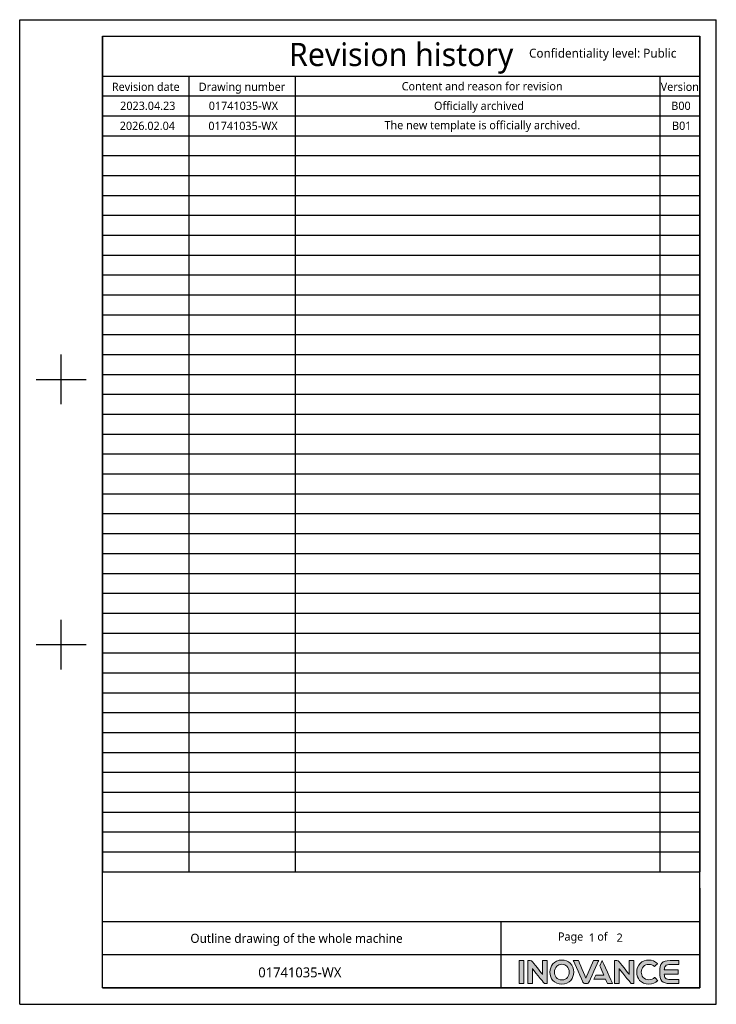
# Model space of a CAD drawing. Header units: millimetres. Extents: x 5828 to 6704, y 123 to 421.
# Tile 2 of 145: x 6055 to 6265, y 123 to 420. Entities that reach past the tile are written whole.
import ezdxf
from ezdxf.enums import TextEntityAlignment as Align

# ---------------------------------------------------------------- set-up
doc = ezdxf.new("R2010")
doc.units = ezdxf.units.MM
doc.layers.add('logo-蓝色', color=7, linetype='Continuous', true_color=0x008ccf)
doc.layers.add('尺寸标注', color=7, linetype='Continuous')
doc.layers.add('模板', color=7, linetype='Continuous')
doc.styles.add('微软雅黑', font='msyh.ttc', dxfattribs={"height": 1.5})

# ---------------------------------------------------------------- blocks, each defined once
blk = doc.blocks.new('变更页')
for p, q in [((5973.66, 420.22), (6183.66, 420.22)), ((5973.66, 123.22), (5973.66, 420.22)), ((6183.66, 123.22), (6183.66, 420.22)), ((5998.66, 415.22), (6178.66, 415.22)), ((5998.66, 128.22), (5998.66, 415.22)), ((5998.66, 415.22), (5998.66, 163.22)), ((5998.66, 415.22), (6178.66, 415.22)), ((6178.66, 128.22), (6178.66, 415.22)), ((6178.66, 415.22), (6178.66, 163.22)), ((5998.66, 403.22), (6178.66, 403.22)), ((5998.66, 397.22), (6178.66, 397.22)), ((5986.16, 304.22), (5986.16, 319.22)), ((5978.66, 311.72), (5993.66, 311.72)), ((5986.16, 224.22), (5986.16, 239.22)), ((5978.66, 231.72), (5993.66, 231.72)), ((6178.66, 158.22), (6178.66, 128.22)), ((6118.66, 138.22), (6178.66, 138.22)), ((5998.66, 128.22), (6178.66, 128.22)), ((5998.66, 128.22), (6178.66, 128.22)), ((5973.66, 123.22), (6183.66, 123.22))]:
    blk.add_line(p, q)
at = {"color": 2}
for p, q in [((6024.66, 403.22), (6024.66, 163.22)), ((6056.66, 403.22), (6056.66, 163.22)), ((6166.66, 403.22), (6166.66, 163.22)), ((5998.66, 391.22), (6178.66, 391.22)), ((5998.66, 385.22), (6178.66, 385.22)), ((5998.66, 379.22), (6178.66, 379.22)), ((5998.66, 373.22), (6178.66, 373.22)), ((5998.66, 367.22), (6178.66, 367.22)), ((5998.66, 361.22), (6178.66, 361.22)), ((5998.66, 355.22), (6178.66, 355.22)), ((5998.66, 349.22), (6178.66, 349.22)), ((5998.66, 343.22), (6178.66, 343.22)), ((5998.66, 337.22), (6178.66, 337.22)), ((5998.66, 331.22), (6178.66, 331.22)), ((5998.66, 325.22), (6178.66, 325.22)), ((5998.66, 319.22), (6178.66, 319.22)), ((5998.66, 313.22), (6178.66, 313.22)), ((5998.66, 307.22), (6178.66, 307.22)), ((5998.66, 301.22), (6178.66, 301.22)), ((5998.66, 295.22), (6178.66, 295.22)), ((5998.66, 289.22), (6178.66, 289.22)), ((5998.66, 283.22), (6178.66, 283.22)), ((5998.66, 277.22), (6178.66, 277.22)), ((5998.66, 271.22), (6178.66, 271.22)), ((5998.66, 265.22), (6178.66, 265.22)), ((5998.66, 259.22), (6178.66, 259.22)), ((5998.66, 253.22), (6178.66, 253.22)), ((5998.66, 247.22), (6178.66, 247.22)), ((5998.66, 241.22), (6178.66, 241.22)), ((5998.66, 235.22), (6178.66, 235.22)), ((5998.66, 229.22), (6178.66, 229.22)), ((5998.66, 223.22), (6178.66, 223.22)), ((5998.66, 217.22), (6178.66, 217.22)), ((5998.66, 211.22), (6178.66, 211.22)), ((5998.66, 205.22), (6178.66, 205.22)), ((5998.66, 199.22), (6178.66, 199.22)), ((5998.66, 193.22), (6178.66, 193.22)), ((5998.66, 187.22), (6178.66, 187.22)), ((5998.66, 181.22), (6178.66, 181.22)), ((5998.66, 175.22), (6178.66, 175.22)), ((5998.66, 169.22), (6178.66, 169.22)), ((5998.66, 163.22), (6178.66, 163.22))]:
    blk.add_line(p, q, dxfattribs=at)
at = {"color": 2, "linetype": 'Continuous'}
for p, q in [((5998.66, 148.22), (6178.66, 148.22)), ((5998.66, 138.22), (6118.66, 138.22)), ((6058.66, 128.22), (6076.66, 128.22)), ((6076.66, 128.22), (6118.66, 128.22)), ((6133.66, 128.22), (6178.66, 128.22))]:
    blk.add_line(p, q, dxfattribs=at)
at = {"linetype": 'Continuous'}
for p, q in [((6118.66, 148.22), (6118.66, 138.22)), ((6118.66, 138.22), (6118.66, 128.22))]:
    blk.add_line(p, q, dxfattribs=at)
at = {"color": 7, "linetype": 'Continuous'}
blk.add_line((6178.66, 128.22), (5998.66, 128.22), dxfattribs=at)
at = {"color": 2, "style": '微软雅黑'}
for s, height, p in [('Revision history', 7, (6088.66, 406.24)), ('Revision date', 2.5, (6011.66, 398.74)), ('Drawing number', 2.5, (6040.66, 398.74)), ('Version', 2.5, (6172.66, 398.74))]:
    blk.add_text(s, height=height, dxfattribs=at).set_placement(p, align=Align.CENTER)
at = {"style": '微软雅黑'}
for s, height, p in [('Confidentiality level: Public', 2.7076, (6127.21, 408.77)), ('Outline drawing of the whole machine', 2.7336, (6025.1, 141.76))]:
    blk.add_text(s, height=height, dxfattribs=at).set_placement(p)
at = {"color": 2, "style": '微软雅黑'}
for s, p in [('Content and reason for revision', (6113.07, 400.22)), ('Page     of    ', (6145.09, 143.34))]:
    blk.add_text(s, height=2.5, dxfattribs=at).set_placement(p, align=Align.MIDDLE)
at = {"linetype": 'Continuous', "lineweight": 0, "ltscale": 0.3, "style": '微软雅黑'}
for tag, p in [('当前页', (6146.12, 143.34)), ('总页数', (6154.52, 143.34))]:
    blk.add_attdef(tag, text='', height=2.5, dxfattribs=at).set_placement(p, align=Align.MIDDLE)
at = {"ltscale": 0.3, "style": '微软雅黑'}
blk.add_attdef('编码', text='', height=3, dxfattribs=at).set_placement((6058.11, 132.85), align=Align.MIDDLE)

msp = doc.modelspace()

# ---------------------------------------------------------------- hatches: boundary and pattern name
at = {"layer": 'logo-蓝色'}
h = msp.add_hatch(color=256, dxfattribs=at)
h.dxf.hatch_style = 1
edge = h.paths.add_edge_path()
edge.add_spline(control_points=[(6205.5917, 129.4734), (6205.5917, 129.4734), (6206.9654, 129.4734), (6206.9654, 129.4734), (6206.9654, 129.4734), (6206.9654, 129.4734), (6206.9654, 136.4307), (6206.9654, 136.4307), (6206.9654, 136.4307), (6206.9654, 136.4307), (6205.5917, 136.4307), (6205.5917, 136.4307), (6205.5917, 136.4307), (6205.5917, 136.4307), (6205.5917, 129.4734), (6205.5917, 129.4734)], knot_values=[0, 0, 0, 0, 0.25, 0.25, 0.25, 0.25000001, 0.5, 0.5, 0.5, 0.50000001, 0.75, 0.75, 0.75, 0.75000001, 1, 1, 1, 1], degree=3, periodic=1)
h = msp.add_hatch(color=256, dxfattribs=at)
h.dxf.hatch_style = 1
edge = h.paths.add_edge_path()
edge.add_spline(control_points=[(6212.6121, 136.4364), (6212.6121, 136.4364), (6212.6121, 132.2482), (6212.6121, 132.2482), (6212.6121, 132.2482), (6212.6121, 132.2482), (6209.5419, 136.1307), (6209.5419, 136.1307), (6209.5419, 136.1307), (6209.4038, 136.3104), (6209.188, 136.4253), (6208.9454, 136.4253), (6208.9454, 136.4253), (6208.9454, 136.4253), (6208.1933, 136.4253), (6208.1933, 136.4253), (6208.1933, 136.4253), (6208.1933, 136.4253), (6208.1933, 129.4661), (6208.1933, 129.4661), (6208.1933, 129.4661), (6208.1933, 129.4661), (6209.5761, 129.4661), (6209.5761, 129.4661), (6209.5761, 129.4661), (6209.5761, 129.4661), (6209.5761, 134.0172), (6209.5761, 134.0172), (6209.5761, 134.0172), (6209.5761, 134.0172), (6213.0206, 129.6791), (6213.0206, 129.6791), (6213.0206, 129.6791), (6213.1205, 129.5494), (6213.2762, 129.4661), (6213.4503, 129.4661), (6213.4503, 129.4661), (6213.4503, 129.4661), (6213.9948, 129.4661), (6213.9948, 129.4661), (6213.9948, 129.4661), (6213.9948, 129.4661), (6213.9948, 136.4364), (6213.9948, 136.4364), (6213.9948, 136.4364), (6213.9948, 136.4364), (6212.6121, 136.4364), (6212.6121, 136.4364)], knot_values=[0, 0, 0, 0, 0.08333333, 0.08333333, 0.08333333, 0.08333334, 0.16666667, 0.16666667, 0.16666667, 0.16666668, 0.25, 0.25, 0.25, 0.25000001, 0.33333333, 0.33333333, 0.33333333, 0.33333334, 0.41666667, 0.41666667, 0.41666667, 0.41666668, 0.5, 0.5, 0.5, 0.50000001, 0.58333333, 0.58333333, 0.58333333, 0.58333334, 0.66666667, 0.66666667, 0.66666667, 0.66666668, 0.75, 0.75, 0.75, 0.75000001, 0.83333333, 0.83333333, 0.83333333, 0.83333334, 0.91666667, 0.91666667, 0.91666667, 0.91666668, 1, 1, 1, 1], degree=3, periodic=1)
h = msp.add_hatch(color=256, dxfattribs=at)
h.dxf.hatch_style = 1
edge = h.paths.add_edge_path(flags=16)
edge.add_spline(control_points=[(6216.903, 134.7062), (6217.2967, 135.11), (6217.8236, 135.3119), (6218.4665, 135.3119), (6218.4665, 135.3119), (6219.1044, 135.3119), (6219.6261, 135.1119), (6220.0139, 134.7173), (6220.0139, 134.7173), (6220.4429, 134.2803), (6220.6809, 133.6188), (6220.6707, 132.904), (6220.6707, 132.904), (6220.6503, 131.7889), (6220.0612, 130.5997), (6218.4665, 130.5997), (6218.4665, 130.5997), (6216.8788, 130.5997), (6216.2806, 131.785), (6216.251, 132.8929), (6216.251, 132.8929), (6216.2333, 133.6004), (6216.4705, 134.2618), (6216.903, 134.7062)], knot_values=[0, 0, 0, 0, 0.16666667, 0.16666667, 0.16666667, 0.16666668, 0.33333333, 0.33333333, 0.33333333, 0.33333334, 0.5, 0.5, 0.5, 0.50000001, 0.66666667, 0.66666667, 0.66666667, 0.66666668, 0.83333333, 0.83333333, 0.83333333, 0.83333334, 1, 1, 1, 1], degree=3, periodic=0)
edge = h.paths.add_edge_path()
edge.add_spline(control_points=[(6218.4665, 136.5771), (6216.0065, 136.5771), (6214.8886, 134.6785), (6214.8886, 132.9112), (6214.8886, 132.9112), (6214.8886, 131.952), (6215.1989, 131.0739), (6215.7611, 130.4347), (6215.7611, 130.4347), (6216.3991, 129.7087), (6217.3366, 129.3253), (6218.4665, 129.3253), (6218.4665, 129.3253), (6219.589, 129.3253), (6220.5225, 129.7142), (6221.1608, 130.4495), (6221.1608, 130.4495), (6221.7126, 131.0907), (6222.0237, 131.9684), (6222.034, 132.9206), (6222.034, 132.9206), (6222.0441, 133.9469), (6221.6719, 134.9194), (6221.0095, 135.5881), (6221.0095, 135.5881), (6220.3698, 136.2362), (6219.489, 136.5771), (6218.4665, 136.5771)], knot_values=[0, 0, 0, 0, 0.14285714, 0.14285714, 0.14285714, 0.14285715, 0.28571429, 0.28571429, 0.28571429, 0.2857143, 0.42857143, 0.42857143, 0.42857143, 0.42857144, 0.57142857, 0.57142857, 0.57142857, 0.57142858, 0.71428571, 0.71428571, 0.71428571, 0.71428572, 0.85714286, 0.85714286, 0.85714286, 0.85714287, 1, 1, 1, 1], degree=3, periodic=0)
h = msp.add_hatch(color=256, dxfattribs=at)
h.dxf.hatch_style = 1
edge = h.paths.add_edge_path()
edge.add_spline(control_points=[(6228.0142, 136.4308), (6228.0142, 136.4308), (6225.7397, 131.1127), (6225.7397, 131.1127), (6225.7397, 131.1127), (6225.7397, 131.1127), (6223.4649, 136.4308), (6223.4649, 136.4308), (6223.4649, 136.4308), (6223.4649, 136.4308), (6221.9173, 136.4308), (6221.9173, 136.4308), (6221.9173, 136.4308), (6221.9173, 136.4308), (6224.8385, 129.9181), (6224.8385, 129.9181), (6224.8385, 129.9181), (6224.9551, 129.6568), (6225.2172, 129.4735), (6225.5228, 129.4735), (6225.5228, 129.4735), (6225.5228, 129.4735), (6225.5274, 129.4735), (6225.5274, 129.4735), (6225.5274, 129.4735), (6225.5274, 129.4735), (6225.9498, 129.4735), (6225.9498, 129.4735), (6225.9498, 129.4735), (6225.9498, 129.4735), (6225.9563, 129.4735), (6225.9563, 129.4735), (6225.9563, 129.4735), (6226.2601, 129.4735), (6226.5222, 129.6568), (6226.6389, 129.9162), (6226.6389, 129.9162), (6226.6389, 129.9162), (6229.5618, 136.4308), (6229.5618, 136.4308), (6229.5618, 136.4308), (6229.5618, 136.4308), (6228.0142, 136.4308), (6228.0142, 136.4308)], knot_values=[0, 0, 0, 0, 0.09090909, 0.09090909, 0.09090909, 0.0909091, 0.18181818, 0.18181818, 0.18181818, 0.18181819, 0.27272727, 0.27272727, 0.27272727, 0.27272728, 0.36363636, 0.36363636, 0.36363636, 0.36363637, 0.45454545, 0.45454545, 0.45454545, 0.45454546, 0.54545455, 0.54545455, 0.54545455, 0.54545456, 0.63636364, 0.63636364, 0.63636364, 0.63636365, 0.72727273, 0.72727273, 0.72727273, 0.72727274, 0.81818182, 0.81818182, 0.81818182, 0.81818183, 0.90909091, 0.90909091, 0.90909091, 0.90909092, 1, 1, 1, 1], degree=3, periodic=1)
h = msp.add_hatch(color=256, dxfattribs=at)
h.dxf.hatch_style = 1
edge = h.paths.add_edge_path()
edge.add_spline(control_points=[(6230.6326, 136.4308), (6230.6326, 136.4308), (6229.9092, 134.8137), (6229.9092, 134.8137), (6229.9092, 134.8137), (6229.9092, 134.8137), (6231.1086, 132.0629), (6231.1086, 132.0629), (6231.1086, 132.0629), (6231.1086, 132.0629), (6228.6756, 132.0629), (6228.6756, 132.0629), (6228.6756, 132.0629), (6228.6756, 132.0629), (6228.093, 130.7683), (6228.093, 130.7683), (6228.093, 130.7683), (6228.093, 130.7683), (6231.6661, 130.7683), (6231.6661, 130.7683), (6231.6661, 130.7683), (6231.6661, 130.7683), (6232.2459, 129.4735), (6232.2459, 129.4735), (6232.2459, 129.4735), (6232.2459, 129.4735), (6233.7547, 129.4735), (6233.7547, 129.4735), (6233.7547, 129.4735), (6233.7547, 129.4735), (6230.6326, 136.4308), (6230.6326, 136.4308)], knot_values=[0, 0, 0, 0, 0.125, 0.125, 0.125, 0.12500001, 0.25, 0.25, 0.25, 0.25000001, 0.375, 0.375, 0.375, 0.37500001, 0.5, 0.5, 0.5, 0.50000001, 0.625, 0.625, 0.625, 0.62500001, 0.75, 0.75, 0.75, 0.75000001, 0.875, 0.875, 0.875, 0.87500001, 1, 1, 1, 1], degree=3, periodic=1)
h = msp.add_hatch(color=256, dxfattribs=at)
h.dxf.hatch_style = 1
edge = h.paths.add_edge_path()
edge.add_spline(control_points=[(6238.7494, 136.4364), (6238.7494, 136.4364), (6238.7494, 132.2482), (6238.7494, 132.2482), (6238.7494, 132.2482), (6238.7494, 132.2482), (6235.6782, 136.1307), (6235.6782, 136.1307), (6235.6782, 136.1307), (6235.5412, 136.3104), (6235.3254, 136.4253), (6235.0818, 136.4253), (6235.0818, 136.4253), (6235.0818, 136.4253), (6234.3317, 136.4253), (6234.3317, 136.4253), (6234.3317, 136.4253), (6234.3317, 136.4253), (6234.3317, 129.4661), (6234.3317, 129.4661), (6234.3317, 129.4661), (6234.3317, 129.4661), (6235.7153, 129.4661), (6235.7153, 129.4661), (6235.7153, 129.4661), (6235.7153, 129.4661), (6235.7153, 134.0172), (6235.7153, 134.0172), (6235.7153, 134.0172), (6235.7153, 134.0172), (6239.1597, 129.6791), (6239.1597, 129.6791), (6239.1597, 129.6791), (6239.2597, 129.5494), (6239.4154, 129.4661), (6239.5884, 129.4661), (6239.5884, 129.4661), (6239.5884, 129.4661), (6240.132, 129.4661), (6240.132, 129.4661), (6240.132, 129.4661), (6240.132, 129.4661), (6240.132, 136.4364), (6240.132, 136.4364), (6240.132, 136.4364), (6240.132, 136.4364), (6238.7494, 136.4364), (6238.7494, 136.4364)], knot_values=[0, 0, 0, 0, 0.08333333, 0.08333333, 0.08333333, 0.08333334, 0.16666667, 0.16666667, 0.16666667, 0.16666668, 0.25, 0.25, 0.25, 0.25000001, 0.33333333, 0.33333333, 0.33333333, 0.33333334, 0.41666667, 0.41666667, 0.41666667, 0.41666668, 0.5, 0.5, 0.5, 0.50000001, 0.58333333, 0.58333333, 0.58333333, 0.58333334, 0.66666667, 0.66666667, 0.66666667, 0.66666668, 0.75, 0.75, 0.75, 0.75000001, 0.83333333, 0.83333333, 0.83333333, 0.83333334, 0.91666667, 0.91666667, 0.91666667, 0.91666668, 1, 1, 1, 1], degree=3, periodic=1)
h = msp.add_hatch(color=256, dxfattribs=at)
h.dxf.hatch_style = 1
edge = h.paths.add_edge_path()
edge.add_spline(control_points=[(6246.418, 131.3129), (6245.9976, 130.8904), (6245.3464, 130.6294), (6244.7212, 130.6294), (6244.7212, 130.6294), (6243.0246, 130.6294), (6242.4077, 131.8073), (6242.3986, 132.9132), (6242.3986, 132.9132), (6242.394, 133.5765), (6242.6302, 134.1969), (6243.0506, 134.6229), (6243.0506, 134.6229), (6243.4618, 135.0359), (6244.0388, 135.2546), (6244.7212, 135.2546), (6244.7212, 135.2546), (6245.352, 135.2546), (6245.9309, 135.0286), (6246.3504, 134.6173), (6246.3504, 134.6173), (6246.3504, 134.6173), (6246.3782, 134.5896), (6246.3782, 134.5896), (6246.3782, 134.5896), (6246.3782, 134.5896), (6247.3062, 135.4842), (6247.3062, 135.4842), (6247.3062, 135.4842), (6247.3062, 135.4842), (6247.2747, 135.5156), (6247.2747, 135.5156), (6247.2747, 135.5156), (6246.5691, 136.2104), (6245.6873, 136.5771), (6244.7212, 136.5771), (6244.7212, 136.5771), (6243.6424, 136.5771), (6242.7246, 136.229), (6242.0643, 135.5695), (6242.0643, 135.5695), (6241.4065, 134.9026), (6241.0306, 133.9376), (6241.0352, 132.9114), (6241.0352, 132.9114), (6241.0407, 131.948), (6241.3521, 131.072), (6241.915, 130.4421), (6241.915, 130.4421), (6242.5652, 129.7105), (6243.5359, 129.3253), (6244.7212, 129.3253), (6244.7212, 129.3253), (6245.7632, 129.3253), (6246.6765, 129.6828), (6247.3618, 130.3588), (6247.3618, 130.3588), (6247.3618, 130.3588), (6247.3942, 130.3886), (6247.3942, 130.3886), (6247.3942, 130.3886), (6247.3942, 130.3886), (6246.4505, 131.3443), (6246.4505, 131.3443), (6246.4505, 131.3443), (6246.4505, 131.3443), (6246.418, 131.3129), (6246.418, 131.3129)], knot_values=[0, 0, 0, 0, 0.05882353, 0.05882353, 0.05882353, 0.05882354, 0.11764706, 0.11764706, 0.11764706, 0.11764707, 0.17647059, 0.17647059, 0.17647059, 0.1764706, 0.23529412, 0.23529412, 0.23529412, 0.23529413, 0.29411765, 0.29411765, 0.29411765, 0.29411766, 0.35294118, 0.35294118, 0.35294118, 0.35294119, 0.41176471, 0.41176471, 0.41176471, 0.41176472, 0.47058824, 0.47058824, 0.47058824, 0.47058825, 0.52941176, 0.52941176, 0.52941176, 0.52941177, 0.58823529, 0.58823529, 0.58823529, 0.5882353, 0.64705882, 0.64705882, 0.64705882, 0.64705883, 0.70588235, 0.70588235, 0.70588235, 0.70588236, 0.76470588, 0.76470588, 0.76470588, 0.76470589, 0.82352941, 0.82352941, 0.82352941, 0.82352942, 0.88235294, 0.88235294, 0.88235294, 0.88235295, 0.94117647, 0.94117647, 0.94117647, 0.94117648, 1, 1, 1, 1], degree=3, periodic=0)
h = msp.add_hatch(color=256, dxfattribs=at)
h.dxf.hatch_style = 1
edge = h.paths.add_edge_path()
edge.add_spline(control_points=[(6251.1202, 135.2175), (6251.1202, 135.2175), (6253.7246, 135.2175), (6253.7246, 135.2175), (6253.7246, 135.2175), (6253.7246, 135.2175), (6253.7246, 136.4309), (6253.7246, 136.4309), (6253.7246, 136.4309), (6253.7246, 136.4309), (6251.0879, 136.4309), (6251.0879, 136.4309), (6251.0879, 136.4309), (6248.6613, 136.4309), (6247.9955, 135.5028), (6247.9955, 133.0374), (6247.9955, 133.0374), (6247.9955, 133.0374), (6247.9955, 132.9539), (6247.9955, 132.9539), (6247.9955, 132.9539), (6247.9955, 132.9539), (6247.9955, 132.9503), (6247.9955, 132.9503), (6247.9955, 132.9503), (6247.9955, 132.9503), (6247.9955, 132.9484), (6247.9955, 132.9484), (6247.9955, 132.9484), (6247.9955, 132.9484), (6247.9955, 132.9465), (6247.9955, 132.9465), (6247.9955, 132.9465), (6247.9955, 132.9465), (6247.9955, 132.8615), (6247.9955, 132.8615), (6247.9955, 132.8615), (6247.9955, 130.3978), (6248.6613, 129.4696), (6251.0879, 129.4696), (6251.0879, 129.4696), (6251.0879, 129.4696), (6253.7246, 129.4696), (6253.7246, 129.4696), (6253.7246, 129.4696), (6253.7246, 129.4696), (6253.7246, 130.6812), (6253.7246, 130.6812), (6253.7246, 130.6812), (6253.7246, 130.6812), (6251.1202, 130.6812), (6251.1202, 130.6812), (6251.1202, 130.6812), (6250.4802, 130.6812), (6249.9977, 130.7979), (6249.7014, 131.1332), (6249.7014, 131.1332), (6249.4689, 131.3962), (6249.3623, 131.8166), (6249.3346, 132.302), (6249.3346, 132.302), (6249.3346, 132.302), (6253.4978, 132.302), (6253.4978, 132.302), (6253.4978, 132.302), (6253.4978, 132.302), (6253.4978, 132.9503), (6253.4978, 132.9503), (6253.4978, 132.9503), (6253.4978, 132.9503), (6253.4978, 133.5985), (6253.4978, 133.5985), (6253.4978, 133.5985), (6253.4978, 133.5985), (6249.3346, 133.5985), (6249.3346, 133.5985), (6249.3346, 133.5985), (6249.3623, 134.0802), (6249.4689, 134.5025), (6249.7014, 134.7673), (6249.7014, 134.7673), (6249.9977, 135.1026), (6250.4802, 135.2175), (6251.1202, 135.2175)], knot_values=[0, 0, 0, 0, 0.04761905, 0.04761905, 0.04761905, 0.04761906, 0.0952381, 0.0952381, 0.0952381, 0.09523811, 0.14285714, 0.14285714, 0.14285714, 0.14285715, 0.19047619, 0.19047619, 0.19047619, 0.1904762, 0.23809524, 0.23809524, 0.23809524, 0.23809525, 0.28571429, 0.28571429, 0.28571429, 0.2857143, 0.33333333, 0.33333333, 0.33333333, 0.33333334, 0.38095238, 0.38095238, 0.38095238, 0.38095239, 0.42857143, 0.42857143, 0.42857143, 0.42857144, 0.47619048, 0.47619048, 0.47619048, 0.47619049, 0.52380952, 0.52380952, 0.52380952, 0.52380953, 0.57142857, 0.57142857, 0.57142857, 0.57142858, 0.61904762, 0.61904762, 0.61904762, 0.61904763, 0.66666667, 0.66666667, 0.66666667, 0.66666668, 0.71428571, 0.71428571, 0.71428571, 0.71428572, 0.76190476, 0.76190476, 0.76190476, 0.76190477, 0.80952381, 0.80952381, 0.80952381, 0.80952382, 0.85714286, 0.85714286, 0.85714286, 0.85714287, 0.9047619, 0.9047619, 0.9047619, 0.90476191, 0.95238095, 0.95238095, 0.95238095, 0.95238096, 1, 1, 1, 1], degree=3, periodic=0)

# ---------------------------------------------------------------- linework, layer by layer
at = {"layer": 'logo-蓝色', "lineweight": 9}
for points, knots in [([(6206.9654, 136.4307), (6206.9654, 136.4307), (6206.9654, 136.4307), (6205.5917, 136.4307), (6205.5917, 136.4307)], [0.5, 0.5, 0.5, 0.5, 0.50000001, 0.75, 0.75, 0.75, 0.75]), ([(6205.5917, 136.4307), (6205.5917, 136.4307), (6205.5917, 136.4307), (6205.5917, 129.4734), (6205.5917, 129.4734)], [0.75, 0.75, 0.75, 0.75, 0.75000001, 1, 1, 1, 1]), ([(6206.9654, 129.4734), (6206.9654, 129.4734), (6206.9654, 129.4734), (6206.9654, 136.4307), (6206.9654, 136.4307)], [0.25, 0.25, 0.25, 0.25, 0.25000001, 0.5, 0.5, 0.5, 0.5]), ([(6208.9454, 136.4253), (6208.9454, 136.4253), (6208.9454, 136.4253), (6208.1933, 136.4253), (6208.1933, 136.4253)], [0.25, 0.25, 0.25, 0.25, 0.25000001, 0.3333333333, 0.3333333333, 0.3333333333, 0.3333333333]), ([(6208.1933, 136.4253), (6208.1933, 136.4253), (6208.1933, 136.4253), (6208.1933, 129.4661), (6208.1933, 129.4661)], [0.3333333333, 0.3333333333, 0.3333333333, 0.3333333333, 0.3333333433, 0.4166666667, 0.4166666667, 0.4166666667, 0.4166666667]), ([(6209.5419, 136.1307), (6209.5419, 136.1307), (6209.4038, 136.3104), (6209.188, 136.4253), (6208.9454, 136.4253)], [0.1666666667, 0.1666666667, 0.1666666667, 0.1666666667, 0.1666666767, 0.25, 0.25, 0.25, 0.25]), ([(6212.6121, 132.2482), (6212.6121, 132.2482), (6212.6121, 132.2482), (6209.5419, 136.1307), (6209.5419, 136.1307)], [0.0833333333, 0.0833333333, 0.0833333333, 0.0833333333, 0.0833333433, 0.1666666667, 0.1666666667, 0.1666666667, 0.1666666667]), ([(6209.5761, 129.4661), (6209.5761, 129.4661), (6209.5761, 129.4661), (6209.5761, 134.0172), (6209.5761, 134.0172)], [0.5, 0.5, 0.5, 0.5, 0.50000001, 0.5833333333, 0.5833333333, 0.5833333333, 0.5833333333]), ([(6209.5761, 134.0172), (6209.5761, 134.0172), (6209.5761, 134.0172), (6213.0206, 129.6791), (6213.0206, 129.6791)], [0.5833333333, 0.5833333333, 0.5833333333, 0.5833333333, 0.5833333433, 0.6666666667, 0.6666666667, 0.6666666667, 0.6666666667]), ([(6213.9948, 136.4364), (6213.9948, 136.4364), (6213.9948, 136.4364), (6212.6121, 136.4364), (6212.6121, 136.4364)], [0.9166666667, 0.9166666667, 0.9166666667, 0.9166666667, 0.9166666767, 1, 1, 1, 1]), ([(6213.9948, 129.4661), (6213.9948, 129.4661), (6213.9948, 129.4661), (6213.9948, 136.4364), (6213.9948, 136.4364)], [0.8333333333, 0.8333333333, 0.8333333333, 0.8333333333, 0.8333333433, 0.9166666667, 0.9166666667, 0.9166666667, 0.9166666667]), ([(6216.251, 132.8929), (6216.251, 132.8929), (6216.2333, 133.6004), (6216.4705, 134.2618), (6216.903, 134.7062)], [0.833333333, 0.833333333, 0.833333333, 0.833333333, 0.833333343, 1, 1, 1, 1]), ([(6221.0095, 135.5881), (6221.0095, 135.5881), (6220.3698, 136.2362), (6219.489, 136.5771), (6218.4665, 136.5771)], [0.857142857, 0.857142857, 0.857142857, 0.857142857, 0.857142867, 1, 1, 1, 1]), ([(6218.4665, 135.3119), (6218.4665, 135.3119), (6219.1044, 135.3119), (6219.6261, 135.1119), (6220.0139, 134.7173)], [0.166666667, 0.166666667, 0.166666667, 0.166666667, 0.166666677, 0.333333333, 0.333333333, 0.333333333, 0.333333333]), ([(6220.0139, 134.7173), (6220.0139, 134.7173), (6220.4429, 134.2803), (6220.6809, 133.6188), (6220.6707, 132.904)], [0.333333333, 0.333333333, 0.333333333, 0.333333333, 0.333333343, 0.5, 0.5, 0.5, 0.5]), ([(6222.034, 132.9206), (6222.034, 132.9206), (6222.0441, 133.9469), (6221.6719, 134.9194), (6221.0095, 135.5881)], [0.714285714, 0.714285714, 0.714285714, 0.714285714, 0.714285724, 0.857142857, 0.857142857, 0.857142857, 0.857142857]), ([(6223.4649, 136.4308), (6223.4649, 136.4308), (6223.4649, 136.4308), (6221.9173, 136.4308), (6221.9173, 136.4308)], [0.1818181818, 0.1818181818, 0.1818181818, 0.1818181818, 0.1818181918, 0.2727272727, 0.2727272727, 0.2727272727, 0.2727272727]), ([(6221.9173, 136.4308), (6221.9173, 136.4308), (6221.9173, 136.4308), (6224.8385, 129.9181), (6224.8385, 129.9181)], [0.2727272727, 0.2727272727, 0.2727272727, 0.2727272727, 0.2727272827, 0.3636363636, 0.3636363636, 0.3636363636, 0.3636363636]), ([(6225.7397, 131.1127), (6225.7397, 131.1127), (6225.7397, 131.1127), (6223.4649, 136.4308), (6223.4649, 136.4308)], [0.0909090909, 0.0909090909, 0.0909090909, 0.0909090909, 0.0909091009, 0.1818181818, 0.1818181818, 0.1818181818, 0.1818181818]), ([(6226.6389, 129.9162), (6226.6389, 129.9162), (6226.6389, 129.9162), (6229.5618, 136.4308), (6229.5618, 136.4308)], [0.8181818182, 0.8181818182, 0.8181818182, 0.8181818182, 0.8181818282, 0.9090909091, 0.9090909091, 0.9090909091, 0.9090909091]), ([(6229.5618, 136.4308), (6229.5618, 136.4308), (6229.5618, 136.4308), (6228.0142, 136.4308), (6228.0142, 136.4308)], [0.9090909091, 0.9090909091, 0.9090909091, 0.9090909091, 0.9090909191, 1, 1, 1, 1]), ([(6229.9092, 134.8137), (6229.9092, 134.8137), (6229.9092, 134.8137), (6231.1086, 132.0629), (6231.1086, 132.0629)], [0.125, 0.125, 0.125, 0.125, 0.12500001, 0.25, 0.25, 0.25, 0.25]), ([(6233.7547, 129.4735), (6233.7547, 129.4735), (6233.7547, 129.4735), (6230.6326, 136.4308), (6230.6326, 136.4308)], [0.875, 0.875, 0.875, 0.875, 0.87500001, 1, 1, 1, 1]), ([(6235.0818, 136.4253), (6235.0818, 136.4253), (6235.0818, 136.4253), (6234.3317, 136.4253), (6234.3317, 136.4253)], [0.25, 0.25, 0.25, 0.25, 0.25000001, 0.3333333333, 0.3333333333, 0.3333333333, 0.3333333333]), ([(6234.3317, 136.4253), (6234.3317, 136.4253), (6234.3317, 136.4253), (6234.3317, 129.4661), (6234.3317, 129.4661)], [0.3333333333, 0.3333333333, 0.3333333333, 0.3333333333, 0.3333333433, 0.4166666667, 0.4166666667, 0.4166666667, 0.4166666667]), ([(6235.6782, 136.1307), (6235.6782, 136.1307), (6235.5412, 136.3104), (6235.3254, 136.4253), (6235.0818, 136.4253)], [0.1666666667, 0.1666666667, 0.1666666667, 0.1666666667, 0.1666666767, 0.25, 0.25, 0.25, 0.25]), ([(6238.7494, 132.2482), (6238.7494, 132.2482), (6238.7494, 132.2482), (6235.6782, 136.1307), (6235.6782, 136.1307)], [0.0833333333, 0.0833333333, 0.0833333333, 0.0833333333, 0.0833333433, 0.1666666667, 0.1666666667, 0.1666666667, 0.1666666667]), ([(6235.7153, 129.4661), (6235.7153, 129.4661), (6235.7153, 129.4661), (6235.7153, 134.0172), (6235.7153, 134.0172)], [0.5, 0.5, 0.5, 0.5, 0.50000001, 0.5833333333, 0.5833333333, 0.5833333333, 0.5833333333]), ([(6235.7153, 134.0172), (6235.7153, 134.0172), (6235.7153, 134.0172), (6239.1597, 129.6791), (6239.1597, 129.6791)], [0.5833333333, 0.5833333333, 0.5833333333, 0.5833333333, 0.5833333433, 0.6666666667, 0.6666666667, 0.6666666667, 0.6666666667]), ([(6240.132, 136.4364), (6240.132, 136.4364), (6240.132, 136.4364), (6238.7494, 136.4364), (6238.7494, 136.4364)], [0.9166666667, 0.9166666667, 0.9166666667, 0.9166666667, 0.9166666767, 1, 1, 1, 1]), ([(6240.132, 129.4661), (6240.132, 129.4661), (6240.132, 129.4661), (6240.132, 136.4364), (6240.132, 136.4364)], [0.8333333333, 0.8333333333, 0.8333333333, 0.8333333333, 0.8333333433, 0.9166666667, 0.9166666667, 0.9166666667, 0.9166666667]), ([(6242.0643, 135.5695), (6242.0643, 135.5695), (6241.4065, 134.9026), (6241.0306, 133.9376), (6241.0352, 132.9114)], [0.5882352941, 0.5882352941, 0.5882352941, 0.5882352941, 0.5882353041, 0.6470588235, 0.6470588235, 0.6470588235, 0.6470588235]), ([(6247.2747, 135.5156), (6247.2747, 135.5156), (6246.5691, 136.2104), (6245.6873, 136.5771), (6244.7212, 136.5771), (6244.7212, 136.5771), (6243.6424, 136.5771), (6242.7246, 136.229), (6242.0643, 135.5695)], [0.470588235, 0.470588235, 0.470588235, 0.470588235, 0.470588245, 0.529411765, 0.529411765, 0.529411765, 0.529411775, 0.588235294, 0.588235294, 0.588235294, 0.588235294]), ([(6242.3986, 132.9132), (6242.3986, 132.9132), (6242.394, 133.5765), (6242.6302, 134.1969), (6243.0506, 134.6229)], [0.1176470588, 0.1176470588, 0.1176470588, 0.1176470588, 0.1176470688, 0.1764705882, 0.1764705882, 0.1764705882, 0.1764705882]), ([(6243.0506, 134.6229), (6243.0506, 134.6229), (6243.4618, 135.0359), (6244.0388, 135.2546), (6244.7212, 135.2546)], [0.1764705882, 0.1764705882, 0.1764705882, 0.1764705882, 0.1764705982, 0.2352941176, 0.2352941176, 0.2352941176, 0.2352941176]), ([(6244.7212, 135.2546), (6244.7212, 135.2546), (6245.352, 135.2546), (6245.9309, 135.0286), (6246.3504, 134.6173)], [0.2352941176, 0.2352941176, 0.2352941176, 0.2352941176, 0.2352941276, 0.2941176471, 0.2941176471, 0.2941176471, 0.2941176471]), ([(6246.3504, 134.6173), (6246.3504, 134.6173), (6246.3504, 134.6173), (6246.3782, 134.5896), (6246.3782, 134.5896)], [0.2941176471, 0.2941176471, 0.2941176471, 0.2941176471, 0.2941176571, 0.3529411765, 0.3529411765, 0.3529411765, 0.3529411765]), ([(6246.3782, 134.5896), (6246.3782, 134.5896), (6246.3782, 134.5896), (6247.3062, 135.4842), (6247.3062, 135.4842)], [0.3529411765, 0.3529411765, 0.3529411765, 0.3529411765, 0.3529411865, 0.4117647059, 0.4117647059, 0.4117647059, 0.4117647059]), ([(6247.3062, 135.4842), (6247.3062, 135.4842), (6247.3062, 135.4842), (6247.2747, 135.5156), (6247.2747, 135.5156)], [0.4117647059, 0.4117647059, 0.4117647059, 0.4117647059, 0.4117647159, 0.4705882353, 0.4705882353, 0.4705882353, 0.4705882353]), ([(6251.0879, 136.4309), (6251.0879, 136.4309), (6248.6613, 136.4309), (6247.9955, 135.5028), (6247.9955, 133.0374)], [0.1428571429, 0.1428571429, 0.1428571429, 0.1428571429, 0.1428571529, 0.1904761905, 0.1904761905, 0.1904761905, 0.1904761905]), ([(6249.3346, 133.5985), (6249.3346, 133.5985), (6249.3623, 134.0802), (6249.4689, 134.5025), (6249.7014, 134.7673)], [0.9047619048, 0.9047619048, 0.9047619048, 0.9047619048, 0.9047619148, 0.9523809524, 0.9523809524, 0.9523809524, 0.9523809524]), ([(6249.7014, 134.7673), (6249.7014, 134.7673), (6249.9977, 135.1026), (6250.4802, 135.2175), (6251.1202, 135.2175)], [0.9523809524, 0.9523809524, 0.9523809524, 0.9523809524, 0.9523809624, 1, 1, 1, 1]), ([(6253.7246, 136.4309), (6253.7246, 136.4309), (6253.7246, 136.4309), (6251.0879, 136.4309), (6251.0879, 136.4309)], [0.0952380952, 0.0952380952, 0.0952380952, 0.0952380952, 0.0952381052, 0.1428571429, 0.1428571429, 0.1428571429, 0.1428571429]), ([(6253.7246, 135.2175), (6253.7246, 135.2175), (6253.7246, 135.2175), (6253.7246, 136.4309), (6253.7246, 136.4309)], [0.0476190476, 0.0476190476, 0.0476190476, 0.0476190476, 0.0476190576, 0.0952380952, 0.0952380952, 0.0952380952, 0.0952380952]), ([(6214.8886, 132.9112), (6214.8886, 132.9112), (6214.8886, 131.952), (6215.1989, 131.0739), (6215.7611, 130.4347)], [0.142857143, 0.142857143, 0.142857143, 0.142857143, 0.142857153, 0.285714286, 0.285714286, 0.285714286, 0.285714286]), ([(6220.6707, 132.904), (6220.6707, 132.904), (6220.6503, 131.7889), (6220.0612, 130.5997), (6218.4665, 130.5997), (6218.4665, 130.5997), (6216.8788, 130.5997), (6216.2806, 131.785), (6216.251, 132.8929)], [0.5, 0.5, 0.5, 0.5, 0.50000001, 0.666666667, 0.666666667, 0.666666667, 0.666666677, 0.833333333, 0.833333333, 0.833333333, 0.833333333]), ([(6221.1608, 130.4495), (6221.1608, 130.4495), (6221.7126, 131.0907), (6222.0237, 131.9684), (6222.034, 132.9206)], [0.571428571, 0.571428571, 0.571428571, 0.571428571, 0.571428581, 0.714285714, 0.714285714, 0.714285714, 0.714285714]), ([(6228.6756, 132.0629), (6228.6756, 132.0629), (6228.6756, 132.0629), (6228.093, 130.7683), (6228.093, 130.7683)], [0.375, 0.375, 0.375, 0.375, 0.37500001, 0.5, 0.5, 0.5, 0.5]), ([(6228.093, 130.7683), (6228.093, 130.7683), (6228.093, 130.7683), (6231.6661, 130.7683), (6231.6661, 130.7683)], [0.5, 0.5, 0.5, 0.5, 0.50000001, 0.625, 0.625, 0.625, 0.625]), ([(6231.1086, 132.0629), (6231.1086, 132.0629), (6231.1086, 132.0629), (6228.6756, 132.0629), (6228.6756, 132.0629)], [0.25, 0.25, 0.25, 0.25, 0.25000001, 0.375, 0.375, 0.375, 0.375]), ([(6231.6661, 130.7683), (6231.6661, 130.7683), (6231.6661, 130.7683), (6232.2459, 129.4735), (6232.2459, 129.4735)], [0.625, 0.625, 0.625, 0.625, 0.62500001, 0.75, 0.75, 0.75, 0.75]), ([(6241.0352, 132.9114), (6241.0352, 132.9114), (6241.0407, 131.948), (6241.3521, 131.072), (6241.915, 130.4421)], [0.6470588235, 0.6470588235, 0.6470588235, 0.6470588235, 0.6470588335, 0.7058823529, 0.7058823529, 0.7058823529, 0.7058823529]), ([(6246.418, 131.3129), (6245.9976, 130.8904), (6245.3464, 130.6294), (6244.7212, 130.6294), (6244.7212, 130.6294), (6243.0246, 130.6294), (6242.4077, 131.8073), (6242.3986, 132.9132)], [0, 0, 0, 0, 0.058823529, 0.058823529, 0.058823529, 0.058823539, 0.117647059, 0.117647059, 0.117647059, 0.117647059]), ([(6246.4505, 131.3443), (6246.4505, 131.3443), (6246.4505, 131.3443), (6246.418, 131.3129), (6246.418, 131.3129)], [0.9411764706, 0.9411764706, 0.9411764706, 0.9411764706, 0.9411764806, 1, 1, 1, 1]), ([(6247.3942, 130.3886), (6247.3942, 130.3886), (6247.3942, 130.3886), (6246.4505, 131.3443), (6246.4505, 131.3443)], [0.8823529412, 0.8823529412, 0.8823529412, 0.8823529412, 0.8823529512, 0.9411764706, 0.9411764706, 0.9411764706, 0.9411764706]), ([(6247.9955, 133.0374), (6247.9955, 133.0374), (6247.9955, 133.0374), (6247.9955, 132.9539), (6247.9955, 132.9539)], [0.1904761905, 0.1904761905, 0.1904761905, 0.1904761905, 0.1904762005, 0.2380952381, 0.2380952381, 0.2380952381, 0.2380952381]), ([(6247.9955, 132.9539), (6247.9955, 132.9539), (6247.9955, 132.9539), (6247.9955, 132.9503), (6247.9955, 132.9503)], [0.2380952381, 0.2380952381, 0.2380952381, 0.2380952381, 0.2380952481, 0.2857142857, 0.2857142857, 0.2857142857, 0.2857142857]), ([(6247.9955, 132.9503), (6247.9955, 132.9503), (6247.9955, 132.9503), (6247.9955, 132.9484), (6247.9955, 132.9484)], [0.2857142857, 0.2857142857, 0.2857142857, 0.2857142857, 0.2857142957, 0.3333333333, 0.3333333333, 0.3333333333, 0.3333333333]), ([(6247.9955, 132.9484), (6247.9955, 132.9484), (6247.9955, 132.9484), (6247.9955, 132.9465), (6247.9955, 132.9465)], [0.3333333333, 0.3333333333, 0.3333333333, 0.3333333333, 0.3333333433, 0.380952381, 0.380952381, 0.380952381, 0.380952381]), ([(6247.9955, 132.9465), (6247.9955, 132.9465), (6247.9955, 132.9465), (6247.9955, 132.8615), (6247.9955, 132.8615)], [0.380952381, 0.380952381, 0.380952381, 0.380952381, 0.380952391, 0.4285714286, 0.4285714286, 0.4285714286, 0.4285714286]), ([(6247.9955, 132.8615), (6247.9955, 132.8615), (6247.9955, 130.3978), (6248.6613, 129.4696), (6251.0879, 129.4696)], [0.4285714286, 0.4285714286, 0.4285714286, 0.4285714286, 0.4285714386, 0.4761904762, 0.4761904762, 0.4761904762, 0.4761904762]), ([(6253.4978, 133.5985), (6253.4978, 133.5985), (6253.4978, 133.5985), (6249.3346, 133.5985), (6249.3346, 133.5985)], [0.8571428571, 0.8571428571, 0.8571428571, 0.8571428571, 0.8571428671, 0.9047619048, 0.9047619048, 0.9047619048, 0.9047619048]), ([(6249.7014, 131.1332), (6249.7014, 131.1332), (6249.4689, 131.3962), (6249.3623, 131.8166), (6249.3346, 132.302)], [0.6666666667, 0.6666666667, 0.6666666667, 0.6666666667, 0.6666666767, 0.7142857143, 0.7142857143, 0.7142857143, 0.7142857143]), ([(6249.3346, 132.302), (6249.3346, 132.302), (6249.3346, 132.302), (6253.4978, 132.302), (6253.4978, 132.302)], [0.7142857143, 0.7142857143, 0.7142857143, 0.7142857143, 0.7142857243, 0.7619047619, 0.7619047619, 0.7619047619, 0.7619047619]), ([(6253.7246, 130.6812), (6253.7246, 130.6812), (6253.7246, 130.6812), (6251.1202, 130.6812), (6251.1202, 130.6812), (6251.1202, 130.6812), (6250.4802, 130.6812), (6249.9977, 130.7979), (6249.7014, 131.1332)], [0.5714285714, 0.5714285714, 0.5714285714, 0.5714285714, 0.5714285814, 0.619047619, 0.619047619, 0.619047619, 0.619047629, 0.6666666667, 0.6666666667, 0.6666666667, 0.6666666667]), ([(6253.4978, 132.9503), (6253.4978, 132.9503), (6253.4978, 132.9503), (6253.4978, 133.5985), (6253.4978, 133.5985)], [0.8095238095, 0.8095238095, 0.8095238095, 0.8095238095, 0.8095238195, 0.8571428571, 0.8571428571, 0.8571428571, 0.8571428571]), ([(6253.4978, 132.302), (6253.4978, 132.302), (6253.4978, 132.302), (6253.4978, 132.9503), (6253.4978, 132.9503)], [0.7619047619, 0.7619047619, 0.7619047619, 0.7619047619, 0.7619047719, 0.8095238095, 0.8095238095, 0.8095238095, 0.8095238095]), ([(6253.7246, 129.4696), (6253.7246, 129.4696), (6253.7246, 129.4696), (6253.7246, 130.6812), (6253.7246, 130.6812)], [0.5238095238, 0.5238095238, 0.5238095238, 0.5238095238, 0.5238095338, 0.5714285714, 0.5714285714, 0.5714285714, 0.5714285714]), ([(6208.1933, 129.4661), (6208.1933, 129.4661), (6208.1933, 129.4661), (6209.5761, 129.4661), (6209.5761, 129.4661)], [0.4166666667, 0.4166666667, 0.4166666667, 0.4166666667, 0.4166666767, 0.5, 0.5, 0.5, 0.5]), ([(6213.0206, 129.6791), (6213.0206, 129.6791), (6213.1205, 129.5494), (6213.2762, 129.4661), (6213.4503, 129.4661)], [0.6666666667, 0.6666666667, 0.6666666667, 0.6666666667, 0.6666666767, 0.75, 0.75, 0.75, 0.75]), ([(6213.4503, 129.4661), (6213.4503, 129.4661), (6213.4503, 129.4661), (6213.9948, 129.4661), (6213.9948, 129.4661)], [0.75, 0.75, 0.75, 0.75, 0.75000001, 0.8333333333, 0.8333333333, 0.8333333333, 0.8333333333]), ([(6215.7611, 130.4347), (6215.7611, 130.4347), (6216.3991, 129.7087), (6217.3366, 129.3253), (6218.4665, 129.3253)], [0.285714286, 0.285714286, 0.285714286, 0.285714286, 0.285714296, 0.428571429, 0.428571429, 0.428571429, 0.428571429]), ([(6218.4665, 129.3253), (6218.4665, 129.3253), (6219.589, 129.3253), (6220.5225, 129.7142), (6221.1608, 130.4495)], [0.428571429, 0.428571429, 0.428571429, 0.428571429, 0.428571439, 0.571428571, 0.571428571, 0.571428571, 0.571428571]), ([(6224.8385, 129.9181), (6224.8385, 129.9181), (6224.9551, 129.6568), (6225.2172, 129.4735), (6225.5228, 129.4735)], [0.3636363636, 0.3636363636, 0.3636363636, 0.3636363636, 0.3636363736, 0.4545454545, 0.4545454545, 0.4545454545, 0.4545454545]), ([(6225.5228, 129.4735), (6225.5228, 129.4735), (6225.5228, 129.4735), (6225.5274, 129.4735), (6225.5274, 129.4735)], [0.4545454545, 0.4545454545, 0.4545454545, 0.4545454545, 0.4545454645, 0.5454545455, 0.5454545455, 0.5454545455, 0.5454545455]), ([(6225.5274, 129.4735), (6225.5274, 129.4735), (6225.5274, 129.4735), (6225.9498, 129.4735), (6225.9498, 129.4735)], [0.5454545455, 0.5454545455, 0.5454545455, 0.5454545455, 0.5454545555, 0.6363636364, 0.6363636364, 0.6363636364, 0.6363636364]), ([(6225.9498, 129.4735), (6225.9498, 129.4735), (6225.9498, 129.4735), (6225.9563, 129.4735), (6225.9563, 129.4735)], [0.6363636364, 0.6363636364, 0.6363636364, 0.6363636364, 0.6363636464, 0.7272727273, 0.7272727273, 0.7272727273, 0.7272727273]), ([(6225.9563, 129.4735), (6225.9563, 129.4735), (6226.2601, 129.4735), (6226.5222, 129.6568), (6226.6389, 129.9162)], [0.7272727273, 0.7272727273, 0.7272727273, 0.7272727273, 0.7272727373, 0.8181818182, 0.8181818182, 0.8181818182, 0.8181818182]), ([(6232.2459, 129.4735), (6232.2459, 129.4735), (6232.2459, 129.4735), (6233.7547, 129.4735), (6233.7547, 129.4735)], [0.75, 0.75, 0.75, 0.75, 0.75000001, 0.875, 0.875, 0.875, 0.875]), ([(6234.3317, 129.4661), (6234.3317, 129.4661), (6234.3317, 129.4661), (6235.7153, 129.4661), (6235.7153, 129.4661)], [0.4166666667, 0.4166666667, 0.4166666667, 0.4166666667, 0.4166666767, 0.5, 0.5, 0.5, 0.5]), ([(6239.1597, 129.6791), (6239.1597, 129.6791), (6239.2597, 129.5494), (6239.4154, 129.4661), (6239.5884, 129.4661)], [0.6666666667, 0.6666666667, 0.6666666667, 0.6666666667, 0.6666666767, 0.75, 0.75, 0.75, 0.75]), ([(6239.5884, 129.4661), (6239.5884, 129.4661), (6239.5884, 129.4661), (6240.132, 129.4661), (6240.132, 129.4661)], [0.75, 0.75, 0.75, 0.75, 0.75000001, 0.8333333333, 0.8333333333, 0.8333333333, 0.8333333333]), ([(6241.915, 130.4421), (6241.915, 130.4421), (6242.5652, 129.7105), (6243.5359, 129.3253), (6244.7212, 129.3253), (6244.7212, 129.3253), (6245.7632, 129.3253), (6246.6765, 129.6828), (6247.3618, 130.3588)], [0.705882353, 0.705882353, 0.705882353, 0.705882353, 0.705882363, 0.764705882, 0.764705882, 0.764705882, 0.764705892, 0.823529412, 0.823529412, 0.823529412, 0.823529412]), ([(6247.3618, 130.3588), (6247.3618, 130.3588), (6247.3618, 130.3588), (6247.3942, 130.3886), (6247.3942, 130.3886)], [0.8235294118, 0.8235294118, 0.8235294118, 0.8235294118, 0.8235294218, 0.8823529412, 0.8823529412, 0.8823529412, 0.8823529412]), ([(6251.0879, 129.4696), (6251.0879, 129.4696), (6251.0879, 129.4696), (6253.7246, 129.4696), (6253.7246, 129.4696)], [0.4761904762, 0.4761904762, 0.4761904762, 0.4761904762, 0.4761904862, 0.5238095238, 0.5238095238, 0.5238095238, 0.5238095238])]:
    msp.add_open_spline(points, degree=3, knots=knots, dxfattribs=at)
for points in [[(6212.6121, 136.4364), (6212.6121, 136.4364), (6212.6121, 132.2482), (6212.6121, 132.2482)], [(6218.4665, 136.5771), (6216.0065, 136.5771), (6214.8886, 134.6785), (6214.8886, 132.9112)], [(6216.903, 134.7062), (6217.2967, 135.11), (6217.8236, 135.3119), (6218.4665, 135.3119)], [(6228.0142, 136.4308), (6228.0142, 136.4308), (6225.7397, 131.1127), (6225.7397, 131.1127)], [(6230.6326, 136.4308), (6230.6326, 136.4308), (6229.9092, 134.8137), (6229.9092, 134.8137)], [(6238.7494, 136.4364), (6238.7494, 136.4364), (6238.7494, 132.2482), (6238.7494, 132.2482)], [(6251.1202, 135.2175), (6251.1202, 135.2175), (6253.7246, 135.2175), (6253.7246, 135.2175)], [(6205.5917, 129.4734), (6205.5917, 129.4734), (6206.9654, 129.4734), (6206.9654, 129.4734)]]:
    msp.add_open_spline(points, degree=3, dxfattribs=at)

# ---------------------------------------------------------------- block references
at = {"layer": '模板'}
msp.add_blockref('变更页', (81.3669, 0), dxfattribs=at).add_auto_attribs({'编码': '01741035-WX', '当前页': '1', '总页数': '2'})

# ---------------------------------------------------------------- texts
at = {"layer": '尺寸标注', "insert": (6164.9992, 389.6743), "char_height": 2.5, "width": 64.220824, "attachment_point": 1, "style": '微软雅黑'}
msp.add_mtext('The new template is officially archived.', dxfattribs=at)
at = {"layer": '模板', "char_height": 2.5, "attachment_point": 1, "style": '微软雅黑'}
for s, width, insert in [('2023.04.23', 72.293308, (6085.3104, 395.5016)), ('01741035-WX', 72.293308, (6112.007, 395.5016)), ('Officially archived', 134.563844, (6179.923, 395.4918)), ('B00', 23.611688, (6251.4606, 395.5016)), ('2026.02.04', 72.293308, (6085.1867, 389.4548)), ('01741035-WX', 72.293308, (6111.9006, 389.4407)), ('B01', 23.611688, (6251.6888, 389.4847))]:
    msp.add_mtext_dynamic_manual_height_columns(s, width=width, gutter_width=12.5, heights=[0], dxfattribs=dict(at, insert=insert))

doc.saveas('drawing.dxf')
